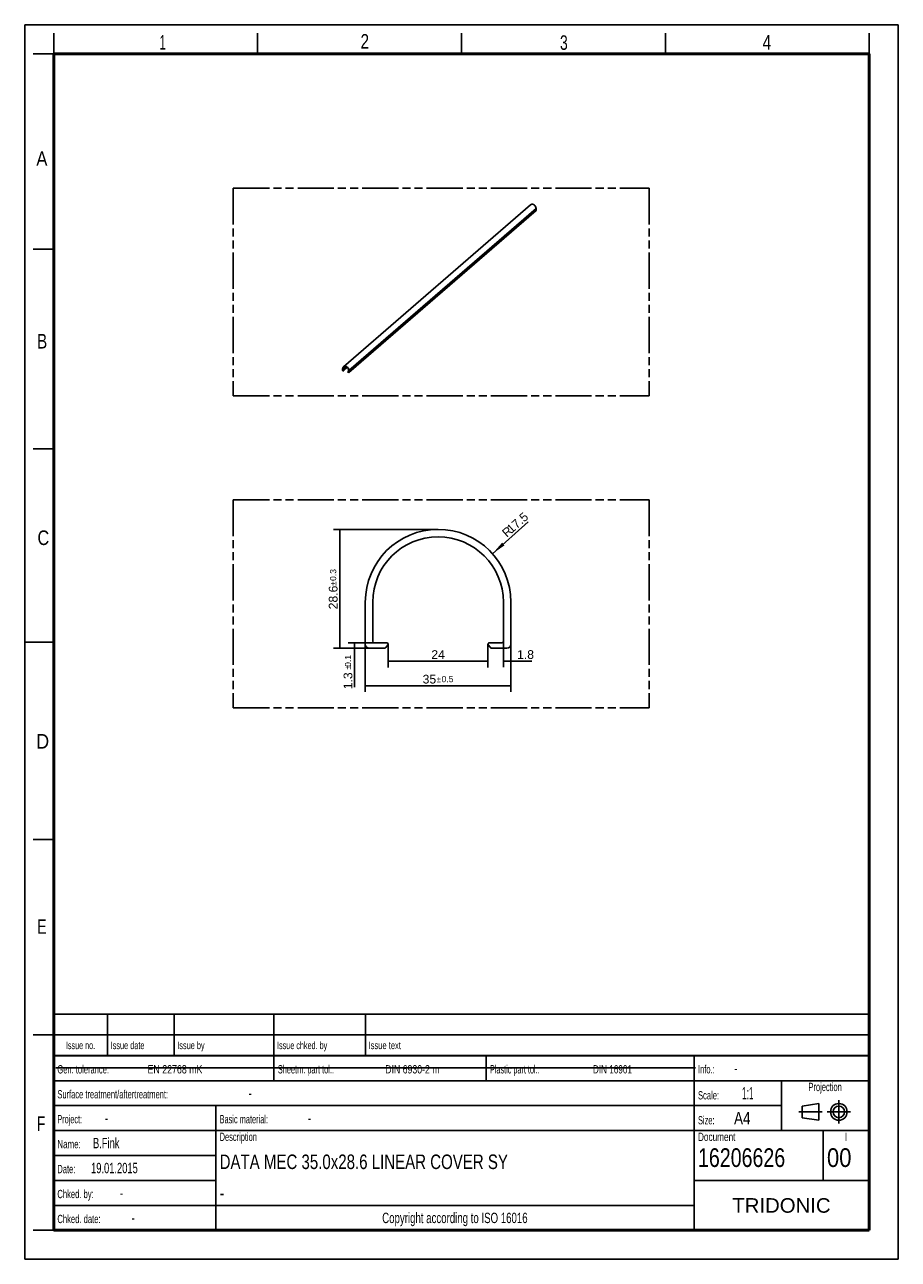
# Model space of a CAD drawing. Header units: millimetres. Extents: x 0 to 210, y 0 to 297.
import ezdxf
from ezdxf.enums import TextEntityAlignment as Align

# ---------------------------------------------------------------- set-up
doc = ezdxf.new("R2010")
doc.units = ezdxf.units.MM
doc.header["$LTSCALE"] = 19.36
doc.linetypes.add('CENTER', pattern=[0.6, 0.375, -0.075, 0.075, -0.075])
doc.linetypes.add('PHANTOM', pattern=[0.8, 0.45, -0.05, 0.1, -0.05, 0.1, -0.05])
doc.layers.get('0').update_dxf_attribs({"linetype": 'CONTINUOUS'})
for name, color, linetype in [('DEFAULT_1', 7, 'CENTER'), ('DEFAULT_3', 7, 'PHANTOM'), ('Z_DIM_2D', 7, 'CONTINUOUS'), ('Z_NOTICE', 7, 'CONTINUOUS')]:
    doc.layers.add(name, color=color, linetype=linetype)
doc.styles.add('TEXTSTYLE_2', font='txt', dxfattribs={"width": 0.75})
doc.styles.add('TEXTSTYLE_3', font='helveticaneueltw1g-ltcn.otf')
doc.styles.add('TEXTSTYLE_4', font='gdt', dxfattribs={"width": 0.7})
doc.styles.add('TEXTSTYLE_5', font='arial.ttf')
doc.dimstyles.new('DIMSTYLE_1', dxfattribs={"dimtxt": 2.1, "dimasz": 3.5, "dimexe": 1.5, "dimexo": 0, "dimgap": 0.525, "dimtad": 1, "dimdec": 3, "dimdsep": 46, "dimtxsty": 'TEXTSTYLE_3', "dimblk": '_FILLED', "dimblk1": '_FILLED', "dimblk2": '_FILLED', "dimcen": 0.09, "dimclrt": 5, "dimadec": 0, "dimazin": 0, "dimtol": 1, "dimtp": 0.3, "dimtm": 0.3, "dimtfac": 1, "dimtdec": 3, "dimtofl": 0, "dimtmove": 0, "dimatfit": 3, "dimldrblk": '_FILLED', "dimfxl": 1, "dimtolj": 1, "dimarcsym": 0})
doc.dimstyles.new('DIMSTYLE_2', dxfattribs={"dimtxt": 2.1, "dimasz": 3.5, "dimexe": 1.5, "dimexo": 0, "dimgap": 0.525, "dimtad": 1, "dimdec": 3, "dimdsep": 46, "dimtxsty": 'TEXTSTYLE_3', "dimblk": '_FILLED', "dimblk1": '_FILLED', "dimblk2": '_FILLED', "dimcen": 0.09, "dimclrt": 5, "dimadec": 0, "dimazin": 0, "dimtol": 1, "dimtp": 0.1, "dimtm": 0.1, "dimtfac": 1, "dimtdec": 3, "dimtofl": 0, "dimtmove": 0, "dimatfit": 3, "dimldrblk": '_FILLED', "dimfxl": 1, "dimtolj": 1, "dimarcsym": 0})
doc.dimstyles.new('DIMSTYLE_3', dxfattribs={"dimtxt": 2.1, "dimasz": 3.5, "dimexe": 1.5, "dimexo": 0, "dimtad": 1, "dimdec": 3, "dimdsep": 46, "dimtxsty": 'TEXTSTYLE_3', "dimblk": '_FILLED', "dimblk1": '_FILLED', "dimblk2": '_FILLED', "dimcen": 0.09, "dimclrt": 5, "dimadec": 0, "dimazin": 0, "dimtp": 0.2, "dimtm": 0.2, "dimtfac": 1, "dimtdec": 3, "dimtofl": 0, "dimtmove": 0, "dimatfit": 3, "dimldrblk": '_FILLED', "dimfxl": 1, "dimtolj": 1, "dimarcsym": 0})
doc.dimstyles.new('DIMSTYLE_4', dxfattribs={"dimtxt": 2.1, "dimasz": 3.5, "dimexe": 1.5, "dimexo": 0, "dimgap": 0.525, "dimtad": 1, "dimdec": 3, "dimdsep": 46, "dimtxsty": 'TEXTSTYLE_3', "dimblk": '_FILLED', "dimblk1": '_FILLED', "dimblk2": '_FILLED', "dimcen": 0.09, "dimclrt": 5, "dimadec": 0, "dimazin": 0, "dimtp": 0.1, "dimtm": 0.1, "dimtfac": 1, "dimtdec": 3, "dimtofl": 0, "dimtmove": 0, "dimatfit": 3, "dimldrblk": '_FILLED', "dimfxl": 1, "dimtolj": 1, "dimarcsym": 0})
doc.dimstyles.new('DIMSTYLE_5', dxfattribs={"dimtxt": 2.1, "dimasz": 3.5, "dimexe": 1.5, "dimexo": 0, "dimgap": 0.525, "dimtad": 1, "dimdec": 3, "dimdsep": 46, "dimtxsty": 'TEXTSTYLE_3', "dimblk": '_FILLED', "dimblk1": '_FILLED', "dimblk2": '_FILLED', "dimcen": 0.09, "dimclrt": 5, "dimadec": 0, "dimazin": 0, "dimtol": 1, "dimtp": 0.5, "dimtm": 0.5, "dimtfac": 1, "dimtdec": 3, "dimtofl": 0, "dimtmove": 0, "dimatfit": 3, "dimldrblk": '_FILLED', "dimfxl": 1, "dimtolj": 1, "dimarcsym": 0})
doc.dimstyles.new('DIMSTYLE_6', dxfattribs={"dimtxt": 2.1, "dimasz": 3.5, "dimexe": 1.5, "dimexo": 0, "dimgap": 0.525, "dimtad": 1, "dimdec": 3, "dimdsep": 46, "dimtxsty": 'TEXTSTYLE_3', "dimblk": '_FILLED', "dimblk1": '_FILLED', "dimblk2": '_FILLED', "dimcen": 0.09, "dimclrt": 5, "dimadec": 0, "dimazin": 0, "dimtp": 0.2, "dimtm": 0.2, "dimtfac": 1, "dimtdec": 3, "dimtofl": 0, "dimtmove": 0, "dimatfit": 3, "dimldrblk": '_FILLED', "dimfxl": 1, "dimtolj": 1, "dimarcsym": 0})

# ---------------------------------------------------------------- blocks, each defined once
blk = doc.blocks.new('SYMBOL_2_BL0', base_point=(192.31, 35.47))
at = {"color": 2, "linetype": 'CONTINUOUS'}
for p, q in [((186.91, 36.87), (190.91, 37.47)), ((186.91, 34.07), (186.91, 36.87)), ((190.91, 37.47), (190.91, 33.47)), ((190.91, 33.47), (186.91, 34.07))]:
    blk.add_line(p, q, dxfattribs=at)
for radius in [2, 1.4]:
    blk.add_circle((195.71, 35.47), radius, dxfattribs=at)
at = {"layer": 'DEFAULT_1', "color": 2, "linetype": 'CENTER'}
for p, q in [((195.71, 38.27), (195.71, 32.67)), ((191.71, 35.47), (186.11, 35.47)), ((192.91, 35.47), (198.5, 35.47))]:
    blk.add_line(p, q, dxfattribs=at)
blk = doc.blocks.new('*D0')
at = {"layer": 'Z_DIM_2D', "color": 2, "linetype": 'CONTINUOUS'}
for p, q in [((99.37, 175.6), (74.22, 175.6)), ((75.72, 175.6), (75.72, 161.3)), ((75.72, 147), (75.72, 161.3)), ((82.87, 147), (74.22, 147))]:
    blk.add_line(p, q, dxfattribs=at)
at = {"layer": 'Z_DIM_2D', "color": 5, "linetype": 'CONTINUOUS'}
for s, height, style, p in [('0.3', 1.47, 'TEXTSTYLE_3', (74.88, 164.62)), ('28.6', 2.1, 'TEXTSTYLE_3', (75.2, 159.21)), ('`', 1.47, 'TEXTSTYLE_4', (74.88, 162.53))]:
    blk.add_text(s, height=height, rotation=90, dxfattribs=dict(at, style=style)).set_placement(p, align=Align.CENTER)
blk = doc.blocks.new('_FILLED')
at = {"color": 0, "linetype": 'BYBLOCK'}
blk.add_solid([(0, 0), (-1, 0.125), (-1, -0.125)], dxfattribs=at)
blk = doc.blocks.new('_NONE')
blk = doc.blocks.new('*D1')
at = {"layer": 'Z_DIM_2D', "color": 2, "linetype": 'CONTINUOUS'}
for p, q in [((84.07, 148.3), (77.79, 148.3)), ((82.87, 147), (77.79, 147)), ((79.29, 148.3), (79.29, 147.65)), ((79.29, 147), (79.29, 147.65)), ((79.29, 147.65), (79.29, 137.67))]:
    blk.add_line(p, q, dxfattribs=at)
at = {"layer": 'Z_DIM_2D', "color": 5, "linetype": 'CONTINUOUS'}
for s, height, style, p in [('0.1', 1.47, 'TEXTSTYLE_3', (78.45, 145.38)), ('1.3', 2.1, 'TEXTSTYLE_3', (78.76, 141.2)), ('`', 1.47, 'TEXTSTYLE_4', (78.45, 142.91))]:
    blk.add_text(s, height=height, rotation=90, dxfattribs=dict(at, style=style)).set_placement(p, align=Align.RIGHT)
blk = doc.blocks.new('*D2')
at = {"layer": 'Z_DIM_2D', "color": 2, "linetype": 'CONTINUOUS'}
blk.add_line((112.44, 169.74), (121.05, 177.41), dxfattribs=at)
at = {"layer": 'Z_DIM_2D', "color": 2, "linetype": 'CONTINUOUS', "xscale": 3.5, "yscale": 3.5, "zscale": 3.5, "rotation": 221.7038757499}
blk.add_blockref('_FILLED', (112.44, 169.74), dxfattribs=at)
at = {"layer": 'Z_DIM_2D', "color": 5, "linetype": 'CONTINUOUS', "style": 'TEXTSTYLE_3'}
for s, p in [('17.5', (117.01, 174.52)), ('R', (115.91, 173.54))]:
    blk.add_text(s, height=2.1, rotation=41.7039, dxfattribs=at).set_placement(p)
blk = doc.blocks.new('*D3')
at = {"layer": 'Z_DIM_2D', "color": 2, "linetype": 'CONTINUOUS'}
for p, q in [((115.07, 148.7), (115.07, 142.41)), ((116.87, 148), (116.87, 142.41)), ((115.07, 143.91), (115.97, 143.91)), ((116.87, 143.91), (115.97, 143.91)), ((115.97, 143.91), (121.88, 143.91))]:
    blk.add_line(p, q, dxfattribs=at)
at = {"layer": 'Z_DIM_2D', "color": 5, "linetype": 'CONTINUOUS', "style": 'TEXTSTYLE_3'}
blk.add_text('1.8', height=2.1, dxfattribs=at).set_placement((118.35, 144.43))
blk = doc.blocks.new('*D4')
at = {"layer": 'Z_DIM_2D', "color": 2, "linetype": 'CONTINUOUS'}
for p, q in [((81.87, 148), (81.87, 136.49)), ((116.87, 148), (116.87, 136.49)), ((81.87, 137.99), (99.37, 137.99)), ((116.87, 137.99), (99.37, 137.99))]:
    blk.add_line(p, q, dxfattribs=at)
at = {"layer": 'Z_DIM_2D', "color": 5, "linetype": 'CONTINUOUS'}
for s, height, style, p in [('35', 2.1, 'TEXTSTYLE_3', (97.28, 138.51)), ('`', 1.47, 'TEXTSTYLE_4', (99.55, 138.83)), ('0.5', 1.47, 'TEXTSTYLE_3', (101.64, 138.83))]:
    blk.add_text(s, height=height, dxfattribs=dict(at, style=style)).set_placement(p, align=Align.CENTER)
blk = doc.blocks.new('*D5')
at = {"layer": 'Z_DIM_2D', "color": 2, "linetype": 'CONTINUOUS'}
for p, q in [((87.37, 148), (87.37, 142.4)), ((111.37, 148), (111.37, 142.4)), ((87.37, 143.9), (99.37, 143.9)), ((111.37, 143.9), (99.37, 143.9))]:
    blk.add_line(p, q, dxfattribs=at)
at = {"layer": 'Z_DIM_2D', "color": 5, "linetype": 'CONTINUOUS', "style": 'TEXTSTYLE_3'}
blk.add_text('24', height=2.1, dxfattribs=at).set_placement((99.37, 144.42), align=Align.CENTER)

msp = doc.modelspace()

# ---------------------------------------------------------------- linework, layer by layer
at = {"color": 2, "linetype": 'CONTINUOUS'}
for p, q in [((0, 0), (0, 297)), ((0, 297), (210, 297)), ((210, 0), (210, 297)), ((7, 290), (7, 295)), ((56, 290), (56, 295)), ((105, 290), (105, 295)), ((154, 290), (154, 295)), ((203, 290), (203, 295)), ((7, 290), (2, 290)), ((7, 243), (2, 243)), ((7, 195), (2, 195)), ((0, 148.5), (7, 148.5)), ((7, 101), (2, 101)), ((6.9136, 48.9602), (6.9136, 58.9602)), ((6.9136, 58.9602), (202.9136, 58.9602)), ((19.9136, 48.9602), (19.9136, 58.9602)), ((35.9136, 48.9602), (35.9136, 58.9602)), ((59.9136, 48.9602), (59.9136, 58.9602)), ((81.9136, 48.9602), (81.9136, 58.9602)), ((202.9136, 48.9602), (202.9136, 58.9602)), ((7, 54), (2, 54)), ((6.9136, 53.9602), (202.9136, 53.9602)), ((6.9135, 6.9601), (6.9135, 48.9601)), ((6.9135, 48.9601), (202.9135, 48.9601)), ((6.9136, 48.9602), (202.9136, 48.9602)), ((59.9135, 42.9601), (59.9135, 48.9601)), ((110.9135, 42.9601), (110.9135, 48.9601)), ((160.9135, 6.9601), (160.9135, 48.9601)), ((202.9135, 6.9601), (202.9135, 48.9601)), ((6.9135, 42.9601), (202.9135, 42.9601)), ((181.9135, 30.9601), (181.9135, 42.9601)), ((6.9135, 36.9601), (181.9135, 36.9601)), ((45.9135, 6.9601), (45.9135, 36.9601)), ((6.9135, 30.9601), (202.9135, 30.9601)), ((191.9135, 18.9601), (191.9135, 30.9601)), ((6.9135, 24.9601), (45.9135, 24.9601)), ((6.9135, 18.9601), (45.9135, 18.9601)), ((160.9135, 18.9601), (202.9135, 18.9601)), ((6.9135, 12.9601), (160.9135, 12.9601)), ((7, 7), (2, 7)), ((6.9135, 6.9601), (202.9135, 6.9601)), ((0, 0), (210, 0))]:
    msp.add_line(p, q, dxfattribs=at)
at = {"color": 7, "linetype": 'CONTINUOUS'}
for p, q in [((76.6102, 214.7029), (121.6102, 253.674)), ((122.9408, 252.7938), (122.9408, 252.3565)), ((77.9302, 213.36), (122.9302, 252.3312)), ((76.4252, 213.8228), (76.4252, 214.2602)), ((76.5032, 214.2377), (76.5032, 213.8306)), ((77.5469, 214.5106), (76.6385, 213.7239)), ((77.8628, 213.8452), (77.8628, 213.4381)), ((76.6254, 213.7217), (76.4685, 213.767)), ((76.5205, 213.8083), (76.6504, 213.7708)), ((76.6392, 213.7246), (76.6385, 213.7239)), ((76.6607, 213.747), (76.6392, 213.7246)), ((77.7268, 213.4107), (77.7053, 213.4454)), ((77.8628, 213.5977), (77.7058, 213.4617)), ((77.8455, 213.4258), (77.7156, 213.4633)), ((77.7406, 213.3998), (77.8975, 213.3545)), ((77.9408, 213.3853), (77.9408, 213.8227)), ((81.8734, 147.9976), (81.8734, 158.0976)), ((83.6734, 158.0976), (83.6734, 148.6976)), ((115.0734, 158.0976), (115.0734, 148.6976)), ((116.8734, 147.9976), (116.8734, 158.0976)), ((86.496, 146.9976), (82.8734, 146.9976)), ((84.0734, 148.2976), (87.0734, 148.2976)), ((87.3122, 147.8161), (86.8155, 147.1569)), ((111.9313, 147.1569), (111.4346, 147.8161)), ((114.6734, 148.2976), (111.6734, 148.2976)), ((112.2507, 146.9976), (115.8734, 146.9976)), ((7.4681, 46.0424), (161.2681, 46.0424))]:
    msp.add_line(p, q, dxfattribs=at)
at = {"color": 9, "linetype": 'CONTINUOUS'}
for p, q in [((122.9408, 252.7938), (77.9408, 213.8227)), ((77.9408, 213.3853), (122.9408, 252.3565)), ((76.5032, 214.2377), (77.0857, 214.7422)), ((77.4104, 214.6163), (76.5032, 213.8306)), ((76.5205, 213.8083), (77.4347, 214.6001)), ((76.6504, 213.7708), (77.5261, 214.5292)), ((77.5447, 214.5126), (76.6608, 213.747)), ((77.8628, 213.5908), (77.7156, 213.4633)), ((77.8628, 213.4408), (77.8455, 213.4258))]:
    msp.add_line(p, q, dxfattribs=at)
at = {"color": 7, "linetype": 'CONTINUOUS'}
for points, const_width in [([(7, 7), (7, 290)], 0.7), ([(7, 290), (203, 290)], 0.7), ([(203, 7), (203, 290)], 0.7), ([(7, 49), (203, 49)], 0.5), ([(7, 7), (203, 7)], 0.7)]:
    msp.add_lwpolyline(points, dxfattribs=dict(at, const_width=const_width))
for centre, radius, start, end in [((99.3734, 158.0976), 17.5, 0, 180), ((99.3734, 158.0976), 15.7, 0, 180), ((84.0734, 148.6976), 0.4, 180, 270), ((114.6734, 148.6976), 0.4, 270, 360), ((82.8734, 147.9976), 1, 180, 270), ((86.496, 147.3976), 0.4, 270, 323), ((87.0734, 147.9976), 0.3, 323, 90), ((111.6734, 147.9976), 0.3, 90, 217), ((112.2507, 147.3976), 0.4, 217, 270), ((115.8734, 147.9976), 1, 270, 360)]:
    msp.add_arc(centre, radius, start, end, dxfattribs=at)
for points, knots in [([(121.6102, 253.674), (121.6606, 253.7177), (121.7848, 253.7865), (122.0026, 253.8127), (122.233, 253.7658), (122.4566, 253.6525), (122.6555, 253.4829), (122.8594, 253.2109), (122.9408, 252.9573), (122.9408, 252.7938)], [0, 0, 0, 0, 0.10468969, 0.21598924, 0.33736837, 0.46835697, 0.60545771, 0.74352769, 1, 1, 1, 1]), ([(122.9408, 252.3565), (122.9408, 252.354), (122.94, 252.3447), (122.9353, 252.3356), (122.9302, 252.3312)], [0, 0, 0, 0, 0.26962229, 1, 1, 1, 1]), ([(76.4252, 214.2602), (76.4252, 214.3453), (76.4529, 214.5116), (76.5508, 214.6514), (76.6102, 214.7029)], [0, 0, 0, 0, 0.52000078, 1, 1, 1, 1]), ([(76.6691, 214.6348), (76.6158, 214.5887), (76.528, 214.4633), (76.5032, 214.3141), (76.5032, 214.2377)], [0, 0, 0, 0, 0.47999923, 1, 1, 1, 1]), ([(76.6102, 214.7029), (76.6606, 214.7465), (76.7848, 214.8154), (77.0026, 214.8415), (77.233, 214.7947), (77.4566, 214.6814), (77.6555, 214.5117), (77.8594, 214.2397), (77.9408, 213.9861), (77.9408, 213.8227)], [0, 0, 0, 0, 0.10468969, 0.21598924, 0.33736837, 0.46835697, 0.60545771, 0.74352769, 1, 1, 1, 1]), ([(77.8628, 213.8452), (77.8628, 213.9918), (77.7898, 214.2193), (77.6069, 214.4634), (77.4285, 214.6155), (77.2278, 214.7172), (77.0211, 214.7592), (76.8258, 214.7358), (76.7143, 214.674), (76.6691, 214.6348)], [0, 0, 0, 0, 0.25647231, 0.39454229, 0.53164304, 0.66263166, 0.78401078, 0.89531031, 1, 1, 1, 1]), ([(76.4685, 213.767), (76.4565, 213.7705), (76.4353, 213.7861), (76.4252, 213.8106), (76.4252, 213.8228)], [0, 0, 0, 0, 0.50591334, 1, 1, 1, 1]), ([(77.9302, 213.36), (77.9282, 213.3583), (77.9185, 213.352), (77.9058, 213.3521), (77.8975, 213.3545)], [0, 0, 0, 0, 0.23666059, 1, 1, 1, 1]), ([(77.9408, 213.3853), (77.9408, 213.3828), (77.94, 213.3736), (77.9353, 213.3645), (77.9302, 213.36)], [0, 0, 0, 0, 0.26962229, 1, 1, 1, 1])]:
    msp.add_open_spline(points, degree=3, knots=knots, dxfattribs=at)
for points in [[(76.5032, 213.8306), (76.5032, 213.8212), (76.5114, 213.8109), (76.5205, 213.8083)], [(76.6345, 213.7217), (76.6316, 213.7208), (76.6283, 213.7209), (76.6254, 213.7217)], [(76.6385, 213.7239), (76.6373, 213.723), (76.636, 213.7222), (76.6345, 213.7217)], [(76.6504, 213.7708), (76.6572, 213.7689), (76.6634, 213.7611), (76.6634, 213.7541)], [(76.6634, 213.7541), (76.6634, 213.7516), (76.6625, 213.7488), (76.6607, 213.747)], [(77.7026, 213.4541), (77.7026, 213.4568), (77.7037, 213.4599), (77.7058, 213.4617)], [(77.7053, 213.4454), (77.7037, 213.448), (77.7026, 213.4511), (77.7026, 213.4541)], [(77.7058, 213.4617), (77.7083, 213.4638), (77.7124, 213.4642), (77.7156, 213.4633)], [(77.7406, 213.3998), (77.735, 213.4014), (77.7299, 213.4057), (77.7268, 213.4107)], [(77.8455, 213.4258), (77.8498, 213.4246), (77.8552, 213.4251), (77.8586, 213.428)], [(77.8586, 213.428), (77.8614, 213.4304), (77.8628, 213.4345), (77.8628, 213.4381)]]:
    msp.add_open_spline(points, degree=3, dxfattribs=at)
at = {"layer": 'DEFAULT_3', "color": 7, "linetype": 'PHANTOM'}
for p, q in [((50.1286, 257.68), (50.1286, 207.68)), ((50.1286, 257.68), (150.1286, 257.68)), ((150.1286, 257.68), (150.1286, 207.68)), ((50.1286, 207.68), (150.1286, 207.68)), ((50.1286, 182.68), (50.1286, 132.68)), ((50.1286, 182.68), (150.1286, 182.68)), ((150.1286, 182.68), (150.1286, 132.68)), ((50.1286, 132.68), (150.1286, 132.68))]:
    msp.add_line(p, q, dxfattribs=at)

# ---------------------------------------------------------------- block references
at = {"color": 2, "linetype": 'CONTINUOUS'}
msp.add_blockref('SYMBOL_2_BL0', (192.3051, 35.4697), dxfattribs=at)

# ---------------------------------------------------------------- texts
at = {"color": 5, "linetype": 'CONTINUOUS', "style": 'TEXTSTYLE_2'}
for s, width, p in [('1', 0.571429, (32.414, 291.0005)), ('2', 0.785714, (80.7314, 291.2396)), ('3', 0.714286, (128.6839, 290.9429)), ('4', 0.785714, (177.3831, 290.9911)), ('A', 0.857143, (2.7873, 263.0481)), ('B', 0.785714, (2.9587, 219.0995)), ('C', 0.833333, (3.0702, 171.8336)), ('D', 0.904762, (2.8073, 122.8572)), ('E', 0.714286, (3.0025, 78.3025)), ('F', 0.714286, (2.9222, 30.897))]:
    msp.add_text(s, height=3.5, dxfattribs=dict(at, width=width)).set_placement(p)
at = {"layer": 'Z_NOTICE', "color": 5, "linetype": 'CONTINUOUS', "style": 'TEXTSTYLE_2'}
for s, height, width, p in [('Issue no.', 1.8, 0.698413, (13.4136, 50.5602)), ('Projection', 2, 0.652381, (192.4135, 40.4601)), ('I', 2, 0.642857, (197.4135, 28.4601)), ('Copyright according to ISO 16016', 2.5, 0.694196, (103.4135, 8.7101))]:
    msp.add_text(s, height=height, dxfattribs=dict(at, width=width)).set_placement(p, align=Align.CENTER)
for s, height, width, p in [('Issue date ', 1.8, 0.707792, (20.6636, 50.5602)), ('Issue by ', 1.8, 0.71164, (36.6636, 50.5602)), ('Issue chked. by', 1.8, 0.698413, (60.6636, 50.5602)), ('Issue text ', 1.8, 0.694805, (82.6636, 50.5602)), ('Gen. tolerance:', 2, 0.657143, (7.851, 44.7101)), ('EN 22768 mK', 2, 0.792208, (29.5296, 44.7101)), ('Sheetm. part tol.:', 2, 0.662698, (60.851, 44.7101)), ('DIN 6930-2 m', 2, 0.78373, (86.6725, 44.7101)), ('Plastic part tol.:', 2, 0.632275, (111.851, 44.7101)), ('DIN 16901', 2, 0.73545, (136.5772, 44.7101)), ('Info.: ', 2, 0.622449, (161.851, 44.7101)), ('-', 2.5, 0.714286, (170.5653, 44.7101)), ('Surface treatment/aftertreatment: ', 2, 0.67577, (7.851, 38.7101)), ('-', 2.5, 0.714286, (53.8034, 38.7101)), ('Scale:  ', 2, 0.660714, (161.851, 38.4601)), ('1:1', 3, 0.5, (172.4225, 38.4601)), ('Project: ', 2, 0.634921, (7.851, 32.7101)), ('-', 2.5, 0.714286, (19.2796, 32.7101)), ('Basic material: ', 2, 0.66369, (46.851, 32.7101)), ('-', 2.5, 0.714286, (68.0891, 32.7101)), ('Size: ', 2, 0.646825, (161.851, 32.4601)), (' A4', 3, 0.809524, (169.613, 32.4601)), ('Description', 2, 0.670996, (46.851, 28.4601)), ('Document', 2, 0.738095, (161.851, 28.4601)), ('Name: ', 2, 0.714286, (7.851, 26.7101)), ('B.Fink', 2.5, 0.670635, (16.4225, 26.7101)), ('16206626', 4.5, 0.782738, (161.851, 22.2101)), ('00', 4.5, 0.880952, (192.851, 22.2101)), ('Date: ', 2, 0.674603, (7.851, 20.7101)), ('19.01.2015', 2.5, 0.671429, (15.9463, 20.7101)), ('Chked. by: ', 2, 0.683983, (7.851, 14.7101)), ('-', 2.5, 0.714286, (22.8987, 14.7101)), ('Chked. date: ', 2, 0.684982, (7.851, 8.7101)), ('-', 2.5, 0.714286, (25.6606, 8.7101))]:
    msp.add_text(s, height=height, dxfattribs=dict(at, width=width)).set_placement(p)
at = {"layer": 'Z_NOTICE', "color": 7, "linetype": 'CONTINUOUS', "style": 'TEXTSTYLE_2'}
for s, width, p in [('DATA MEC 35.0x28.6 LINEAR COVER SY', 0.772409, (46.851, 21.7101)), ('-', 0.714286, (46.851, 14.2101))]:
    msp.add_text(s, height=3.5, dxfattribs=dict(at, width=width)).set_placement(p)
at = {"layer": 'Z_NOTICE', "color": 5, "linetype": 'CONTINUOUS', "style": 'TEXTSTYLE_5'}
msp.add_text('TRIDONIC', height=3.5, dxfattribs=at).set_placement((181.9135, 11.2101), align=Align.CENTER)

# ---------------------------------------------------------------- dimensions: what is measured, and where the dimension line sits
at = {"layer": 'Z_DIM_2D', "color": 2, "linetype": 'CONTINUOUS'}
dim = msp.add_radius_dim(center=(99.3734, 158.0976), mpoint=(112.4388, 169.74), text='R<>', dimstyle='DIMSTYLE_3', override={"dimpost": '<>'}, dxfattribs=at)
dim.commit()
dim.dimension.update_dxf_attribs({"geometry": '*D2', "text_midpoint": (117.6061, 176.4541), "dimtype": 164})
for base, p1, p2, angle, dimstyle, picture, middle in [((75.7206, 175.5976), (82.8734, 146.9976), (99.3734, 175.5976), 90, 'DIMSTYLE_1', '*D0', (75.7206, 161.2976)), ((79.2861, 146.9976), (84.0734, 148.2976), (82.8734, 146.9976), 270, 'DIMSTYLE_2', '*D1', (79.2861, 141.5284))]:
    dim = msp.add_linear_dim(base=base, p1=p1, p2=p2, angle=angle, dimstyle=dimstyle, override={"dimblk1": 'NONE', "dimblk2": 'NONE', "dimsah": 1}, dxfattribs=at)
    dim.commit()
    dim.dimension.update_dxf_attribs({"geometry": picture, "text_midpoint": middle, "dimtype": 160})
for base, p1, p2, dimstyle, picture, middle in [((116.8734, 143.9077), (115.0734, 148.6976), (116.8734, 147.9976), 'DIMSTYLE_4', '*D3', (120.1154, 143.9077)), ((116.8734, 137.9877), (81.8734, 147.9976), (116.8734, 147.9976), 'DIMSTYLE_5', '*D4', (99.3734, 137.9877)), ((111.3734, 143.8979), (87.3734, 147.9976), (111.3734, 147.9976), 'DIMSTYLE_6', '*D5', (99.3734, 143.8979))]:
    dim = msp.add_linear_dim(base=base, p1=p1, p2=p2, dimstyle=dimstyle, override={"dimblk1": 'NONE', "dimblk2": 'NONE', "dimsah": 1}, dxfattribs=at)
    dim.commit()
    dim.dimension.update_dxf_attribs({"geometry": picture, "text_midpoint": middle, "dimtype": 160})

doc.saveas('drawing.dxf')
